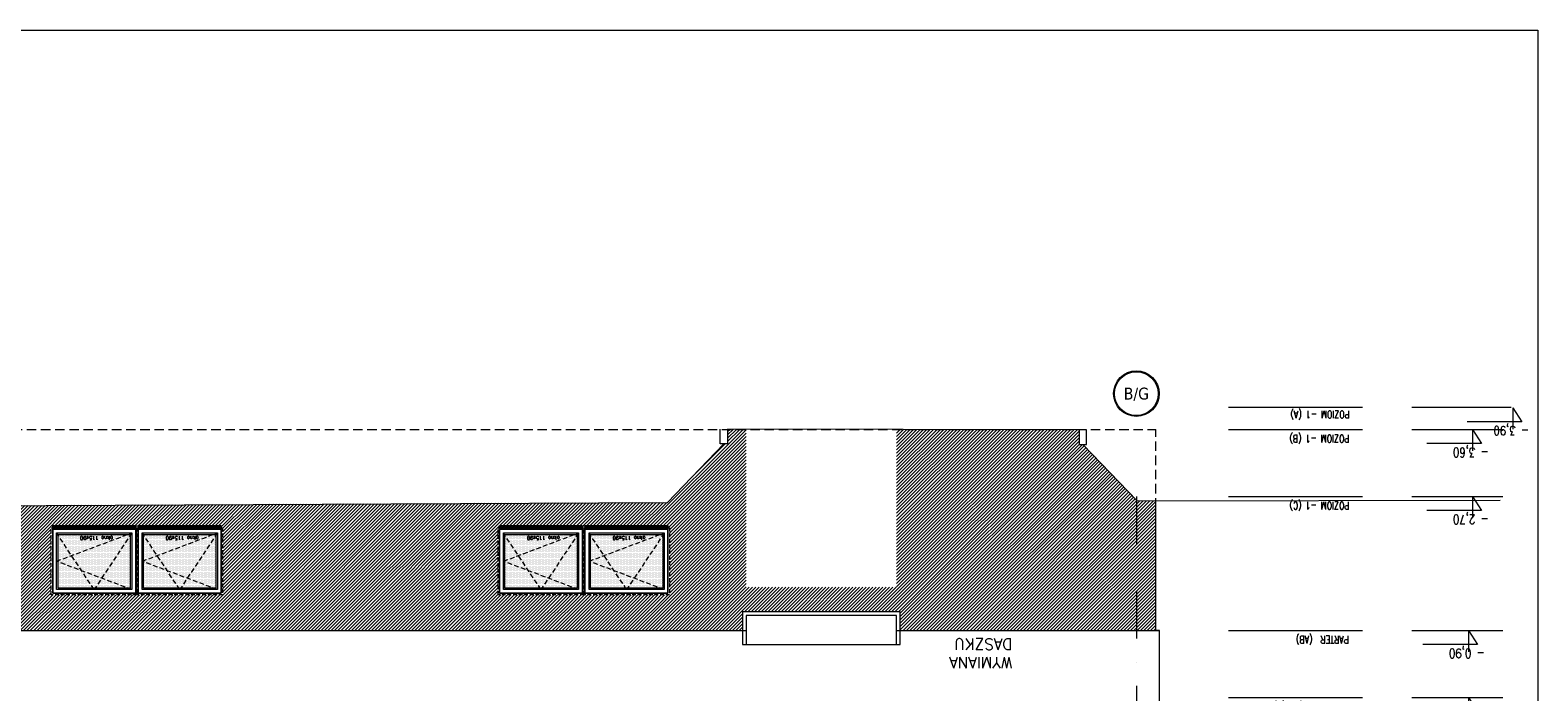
# Model space of a CAD drawing. Header units: millimetres. Extents: x -82287 to 177822, y -399756 to 0.
# Tile 206 of 228: x 53569 to 55593, y -191455 to -190566. Entities that reach past the tile are written whole.
import ezdxf
from ezdxf.enums import TextEntityAlignment as Align

# ---------------------------------------------------------------- set-up
doc = ezdxf.new("R2010")
doc.units = ezdxf.units.MM
doc.header["$MEASUREMENT"] = 0
for name, pattern in [('SUŁOSZOWA - PB 21 03$0$CACHE', [9.525, 6.35, -3.175]), ('SUŁOSZOWA - PB 21 03$0$CARKOVANA', [7.5, 5, -2.5]), ('SUŁOSZOWA - PB 21 03$0$DASHDOT', [25.4, 12.7, -6.35, 0, -6.35]), ('SUŁOSZOWA - PB 21 03$0$HIDDEN', [9.525, 6.35, -3.175])]:
    doc.linetypes.add(name, pattern=pattern)
doc.layers.add('FL_XREF', color=252, linetype='Continuous')
for name, color, linetype, lineweight in [('SUŁOSZOWA - PB 21 03$0$!! 0_ Istn-okna', 251, 'Continuous', 0), ('SUŁOSZOWA - PB 21 03$0$!! 0_ Istn-sciany', 251, 'Continuous', 0), ('SUŁOSZOWA - PB 21 03$0$!! 0_ WIDOK ELEWACJA', 251, 'Continuous', 0), ('SUŁOSZOWA - PB 21 03$0$!! 0_Istn-cienka', 251, 'Continuous', 0), ('SUŁOSZOWA - PB 21 03$0$!! 0_Istn-drzwi', 251, 'Continuous', 0), ('SUŁOSZOWA - PB 21 03$0$!! 0_Opis_pom', 251, 'Continuous', 0), ('SUŁOSZOWA - PB 21 03$0$!! 1  WYDZIELENIE PPOŻ', 251, 'Continuous', 0), ('SUŁOSZOWA - PB 21 03$0$!! 1_Hatch dach', 251, 'Continuous', 0), ('SUŁOSZOWA - PB 21 03$0$!! 1_OPIS POM NOWE', 251, 'Continuous', 0), ('SUŁOSZOWA - PB 21 03$0$!! 2_ELEWACJA COKÓŁ', 251, 'Continuous', 0), ('SUŁOSZOWA - PB 21 03$0$!! 2_NOWE OKNA WIDOk - remont', 251, 'Continuous', 0), ('SUŁOSZOWA - PB 21 03$0$0-osie-liniA', 251, 'SUŁOSZOWA - PB 21 03$0$DASHDOT', 0), ('SUŁOSZOWA - PB 21 03$0$0-osie-tx', 251, 'Continuous', 0), ('SUŁOSZOWA - PB 21 03$0$0-rzedne-blok', 251, 'Continuous', 0)]:
    doc.layers.add(name, color=color, linetype=linetype, lineweight=lineweight)
doc.layers.add('SUŁOSZOWA - PB 21 03$0$!! 0_ramki', color=251, linetype='Continuous', lineweight=0, plot=False)
doc.styles.add('SUŁOSZOWA - PB 21 03$0$ARIAL', font='tahoma.ttf')
doc.styles.add('SUŁOSZOWA - PB 21 03$0$DEUTSCH', font='SIMPLEX8')
doc.styles.add('SUŁOSZOWA - PB 21 03$0$SIMPLEX', font='simplex.shx', dxfattribs={"width": 0.77})
doc.styles.add('SUŁOSZOWA - PB 21 03$0$TAHOMA', font='tahoma.ttf')
doc.styles.add('SUŁOSZOWA - PB 21 03$0$TXT', font='simplex.shx')

# ---------------------------------------------------------------- blocks, each defined once
blk = doc.blocks.new('SUŁOSZOWA - PB 21 03$0$okno 115x115')
at = {"layer": 'SUŁOSZOWA - PB 21 03$0$!! 1_Hatch dach', "true_color": 0x575757}
h = blk.add_hatch(dxfattribs=at)
h.set_pattern_fill('DOTS', color=251, angle=360)
h.set_pattern_definition([(360, (-21873.4686, 1906.5186), (0.79375, 1.5875), [0, -1.5875])])
h.paths.add_polyline_path([(-12257.2, 13266.7), (-12160.2, 13266.7), (-12160.2, 13194.7), (-12257.2, 13194.7)])
h = blk.add_hatch(dxfattribs=at)
h.set_pattern_fill('ANSI31', color=251, scale=0.2, angle=360)
h.set_pattern_definition([(45, (0, 0), (-0.449012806, 0.449012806), [])])
h.paths.add_polyline_path([(-12264.2, 13187.7), (-12153.2, 13187.7), (-12153.2, 13182.7), (-12264.2, 13182.7)])
at = {"layer": 'SUŁOSZOWA - PB 21 03$0$!! 0_ Istn-okna', "linetype": 'SUŁOSZOWA - PB 21 03$0$CARKOVANA', "lineweight": 5}
blk.add_lwpolyline([(-12266.2, 13275.7), (-12151.2, 13275.7), (-12151.2, 13185.7), (-12266.2, 13185.7)], close=True, dxfattribs=at)
at = {"layer": 'SUŁOSZOWA - PB 21 03$0$!! 0_ Istn-okna'}
for points in [[(-12264.2, 13273.7), (-12153.2, 13273.7), (-12153.2, 13187.7), (-12264.2, 13187.7)], [(-12259.2, 13268.7), (-12158.2, 13268.7), (-12158.2, 13192.7), (-12259.2, 13192.7)], [(-12257.2, 13266.7), (-12160.2, 13266.7), (-12160.2, 13194.7), (-12257.2, 13194.7)], [(-12264.2, 13187.7), (-12153.2, 13187.7), (-12153.2, 13182.7), (-12264.2, 13182.7)]]:
    blk.add_lwpolyline(points, close=True, dxfattribs=at)
at = {"layer": 'SUŁOSZOWA - PB 21 03$0$!! 1_Hatch dach', "color": 251, "linetype": 'SUŁOSZOWA - PB 21 03$0$CACHE', "true_color": 0x575757}
for points in [[(-12259.2, 13192.7), (-12208.7, 13268.7), (-12158.2, 13192.7)], [(-12259.2, 13268.7), (-12158.2, 13230.7), (-12259.2, 13192.7)]]:
    blk.add_lwpolyline(points, dxfattribs=at)
at = {"insert": (-12234.1, 13202.1), "char_height": 5, "attachment_point": 1, "style": 'SUŁOSZOWA - PB 21 03$0$TXT'}
blk.add_mtext_dynamic_manual_height_columns('okno 115x90', width=52.63, gutter_width=75, heights=[0], dxfattribs=at)
blk = doc.blocks.new('*U116')
h = blk.add_hatch(color=256)
edge = h.paths.add_edge_path()
edge.add_arc((0, 0), 30.6, 0, 360)
edge = h.paths.add_edge_path(flags=17)
edge.add_arc((0, 0), 29.4, 0, 360)
for radius in [30.6, 29.4]:
    blk.add_circle((0, 0), radius)
at = {"style": 'SUŁOSZOWA - PB 21 03$0$TAHOMA', "flags": 8}
blk.add_attdef('ANSICHTSNUMMER', text='', height=16, dxfattribs=at).set_placement((0, 0), align=Align.MIDDLE_CENTER)
blk = doc.blocks.new('SUŁOSZOWA - PB 21 03$0$BLOK OSIE A-B PN')
at = {"layer": 'SUŁOSZOWA - PB 21 03$0$0-osie-liniA', "ltscale": 5}
blk.add_lwpolyline([(54991.7, -182063), (54991.7, -184306.7)], dxfattribs=at)
at = {"layer": 'SUŁOSZOWA - PB 21 03$0$0-osie-tx'}
ref = blk.add_blockref('*U116', (54991.7, -181924.6), dxfattribs=dict(at, rotation=180))
ref.add_attrib('ANSICHTSNUMMER', 'B/G', dxfattribs={"layer": '0', "height": 16, "style": 'SUŁOSZOWA - PB 21 03$0$TAHOMA', "flags": 8}).set_placement((54991.7, -181924.6), align=Align.MIDDLE_CENTER)
blk = doc.blocks.new('SUŁOSZOWA - PB 21 03$0$D_kota')
for p, q in [((8.7, 0), (8.7, 23)), ((-0.8, 15), (8.7, 15)), ((8.7, 0), (-0.8, 15))]:
    blk.add_line(p, q)
blk.add_lwpolyline([(-0.8, 15), (57.9, 15)])
at = {"style": 'SUŁOSZOWA - PB 21 03$0$DEUTSCH', "width": 0.8}
blk.add_attdef('POZ.ARCH', (7.3, 19.7), '', height=10, dxfattribs=at)
blk = doc.blocks.new('SUŁOSZOWA - PB 21 03$0$rzędne elewacje 2')
at = {"layer": 'SUŁOSZOWA - PB 21 03$0$0-rzedne-blok'}
for p, q in [((45385.6, -192844.4), (45385.6, -192773.7)), ((45385.6, -192907), (45385.6, -192784.5)), ((45415.6, -192907), (45415.6, -192784.5)), ((45505.6, -192907), (45505.6, -192784.5)), ((45685.6, -192907), (45685.6, -192784.5)), ((45775.6, -192907), (45775.6, -192784.5)), ((46045.6, -192907), (46045.6, -192784.5)), ((46135.6, -192907), (46135.6, -192784.5)), ((46399.6, -192907), (46399.6, -192784.5)), ((46489.6, -192907), (46489.6, -192784.5)), ((46782.1, -192907), (46782.1, -192784.5)), ((46989.6, -192907), (46989.6, -192784.5)), ((45385.6, -193153), (45385.6, -192973.3)), ((45415.6, -193153), (45415.6, -192973.3)), ((45505.6, -193153), (45505.6, -192973.3)), ((45685.6, -193153), (45685.6, -192973.3)), ((45775.6, -193153), (45775.6, -192973.3)), ((46045.6, -193153), (46045.6, -192973.3)), ((46135.6, -193153), (46135.6, -192973.3)), ((46399.6, -193153), (46399.6, -192973.3)), ((46489.6, -193153), (46489.6, -192973.3)), ((46782.1, -193153), (46782.1, -192973.3)), ((46989.6, -193153), (46989.6, -192973.3)), ((46118.7, -193153), (46118.7, -192990.2)), ((46352, -193153), (46352, -192990.2))]:
    blk.add_line(p, q, dxfattribs=at)
ref = blk.add_blockref('SUŁOSZOWA - PB 21 03$0$D_kota', (45386.4, -192760.2), dxfattribs=dict(at, xscale=1.250000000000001, yscale=1.250000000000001, zscale=1.250000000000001, rotation=269.9999999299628))
ref.add_attrib('POZ.ARCH', '- 3,90', (45411, -192749.3), dxfattribs={"layer": '0', "height": 12.5, "rotation": 270, "style": 'SUŁOSZOWA - PB 21 03$0$DEUTSCH', "width": 0.8})
ref = blk.add_blockref('SUŁOSZOWA - PB 21 03$0$D_kota', (45415.6, -192814.4), dxfattribs=dict(at, xscale=1.250000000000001, yscale=1.250000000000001, zscale=1.250000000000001, rotation=269.9999999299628))
ref.add_attrib('POZ.ARCH', '- 3,60', (45440.2, -192803.6), dxfattribs={"layer": '0', "height": 12.5, "rotation": 270, "style": 'SUŁOSZOWA - PB 21 03$0$DEUTSCH', "width": 0.8})
ref = blk.add_blockref('SUŁOSZOWA - PB 21 03$0$D_kota', (45505.6, -192814.4), dxfattribs=dict(at, xscale=1.250000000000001, yscale=1.250000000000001, zscale=1.250000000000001, rotation=269.9999999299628))
ref.add_attrib('POZ.ARCH', '- 2,70', (45530.2, -192803.6), dxfattribs={"layer": '0', "height": 12.5, "rotation": 270, "style": 'SUŁOSZOWA - PB 21 03$0$DEUTSCH', "width": 0.8})
ref = blk.add_blockref('SUŁOSZOWA - PB 21 03$0$D_kota', (46046.1, -192814.4), dxfattribs=dict(at, xscale=1.250000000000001, yscale=1.250000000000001, zscale=1.250000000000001, rotation=269.9999999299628))
ref.add_attrib('POZ.ARCH', '+ 2,70', (46070.7, -192803.6), dxfattribs={"layer": '0', "height": 12.5, "rotation": 270, "style": 'SUŁOSZOWA - PB 21 03$0$DEUTSCH', "width": 0.8})
ref = blk.add_blockref('SUŁOSZOWA - PB 21 03$0$D_kota', (46136.1, -192814.4), dxfattribs=dict(at, xscale=1.250000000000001, yscale=1.250000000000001, zscale=1.250000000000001, rotation=269.9999999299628))
ref.add_attrib('POZ.ARCH', '+ 3,60', (46160.7, -192803.6), dxfattribs={"layer": '0', "height": 12.5, "rotation": 270, "style": 'SUŁOSZOWA - PB 21 03$0$DEUTSCH', "width": 0.8})
ref = blk.add_blockref('SUŁOSZOWA - PB 21 03$0$D_kota', (46399.6, -192804.7), dxfattribs=dict(at, xscale=1.250000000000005, yscale=1.250000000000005, zscale=1.250000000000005, rotation=269.9999999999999))
ref.add_attrib('POZ.ARCH', '+6,24', (46424.2, -192793.8), dxfattribs={"layer": '0', "height": 12.5, "rotation": 270, "style": 'SUŁOSZOWA - PB 21 03$0$DEUTSCH', "width": 0.8})
ref = blk.add_blockref('SUŁOSZOWA - PB 21 03$0$D_kota', (46489.6, -192804.7), dxfattribs=dict(at, xscale=1.250000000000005, yscale=1.250000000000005, zscale=1.250000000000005, rotation=269.9999999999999))
ref.add_attrib('POZ.ARCH', '+7,14', (46514.2, -192793.8), dxfattribs={"layer": '0', "height": 12.5, "rotation": 270, "style": 'SUŁOSZOWA - PB 21 03$0$DEUTSCH', "width": 0.8})
ref = blk.add_blockref('SUŁOSZOWA - PB 21 03$0$D_kota', (46782.1, -192809.5), dxfattribs=dict(at, xscale=1.250000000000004, yscale=1.250000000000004, zscale=1.250000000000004, rotation=269.9999999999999))
ref.add_attrib('POZ.ARCH', '+ 10.59', (46806.7, -192798.7), dxfattribs={"layer": '0', "height": 12.5, "rotation": 270, "style": 'SUŁOSZOWA - PB 21 03$0$DEUTSCH', "width": 0.8})
ref = blk.add_blockref('SUŁOSZOWA - PB 21 03$0$D_kota', (46989.6, -192809.5), dxfattribs=dict(at, xscale=1.250000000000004, yscale=1.250000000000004, zscale=1.250000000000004, rotation=269.9999999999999))
ref.add_attrib('POZ.ARCH', '+ 12,50', (47014.2, -192798.7), dxfattribs={"layer": '0', "height": 12.5, "rotation": 270, "style": 'SUŁOSZOWA - PB 21 03$0$DEUTSCH', "width": 0.8})
ref = blk.add_blockref('SUŁOSZOWA - PB 21 03$0$D_kota', (45685.6, -192819.8), dxfattribs=dict(at, xscale=1.250000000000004, yscale=1.250000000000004, zscale=1.250000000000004, rotation=269.9999999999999))
ref.add_attrib('POZ.ARCH', '- 0,90  ', (45710.2, -192809), dxfattribs={"layer": '0', "height": 12.5, "rotation": 270, "style": 'SUŁOSZOWA - PB 21 03$0$DEUTSCH', "width": 0.8})
ref = blk.add_blockref('SUŁOSZOWA - PB 21 03$0$D_kota', (45775.6, -192819.8), dxfattribs=dict(at, xscale=1.250000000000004, yscale=1.250000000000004, zscale=1.250000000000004, rotation=269.9999999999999))
ref.add_attrib('POZ.ARCH', '%%p 0,00  = 431,45 m.n.p.m', (45800.2, -192809), dxfattribs={"layer": '0', "height": 12.5, "rotation": 270, "style": 'SUŁOSZOWA - PB 21 03$0$DEUTSCH', "width": 0.8})
at = {"layer": 'SUŁOSZOWA - PB 21 03$0$0-rzedne-blok', "style": 'SUŁOSZOWA - PB 21 03$0$SIMPLEX', "width": 0.77}
for s, p in [('POZIOM -1 (A)', (45390.6, -192990.1, 0)), ('POZIOM -1 (B)', (45423, -192990.4, 0)), ('POZIOM -1 (C)', (45513, -192990.4, 0)), ('PARTER  (AB)', (45693, -192991.2, 0)), ('POZIOM  %%P0,00 (C)', (45783, -192991.2, 0)), ('PIĘTRO  (AB)', (46053, -192991.2, 0)), ('okap  (c)', (46121.3, -192990.2)), ('PODDASZE  (C)', (46143, -192991.2, 0)), ('okap  (AB)', (46352, -192990.2)), ('PODDASZE  (AB)', (46405.6, -192991.2, 0)), ('PODDASZE TECH.  (C)', (46495.6, -192991.2, 0)), ('POZIOM kalnicy (C)', (46787.8, -192991.2, 0)), ('POZIOM kalnicy (AB)', (46995.3, -192991.2, 0))]:
    blk.add_text(s, height=10, rotation=270, dxfattribs=at).set_placement(p)
blk = doc.blocks.new('SUŁOSZOWA - PB 21 03')
at = {"layer": 'SUŁOSZOWA - PB 21 03$0$!! 2_ELEWACJA COKÓŁ'}
h = blk.add_hatch(dxfattribs=at)
h.set_pattern_fill('ANSI31', color=250)
h.set_pattern_definition([(45, (0, 0), (-2.24506403, 2.24506403), [])])
h.paths.add_polyline_path([(54467.70663, -191155.00465), (54464.24448, -191155.00465), (54442.70663, -191155.00465), (54442.70663, -191174.50465), (54437.70663, -191174.50465), (54362.16053, -191252.97912), (53202.21802, -191258.62086), (53202.21802, -191425.00465), (54462.71142, -191425.00465), (54462.71142, -191400.00465), (54674.71142, -191400.00465), (54674.71142, -191425.00465), (55017.71142, -191425.00465), (55017.71142, -191260.00465), (55017.71142, -191250.61934), (54991.71142, -191251.0579), (54919.71142, -191175.00465), (54914.71142, -191175.00465), (54914.71142, -191155.00465), (54669.71142, -191155.00465), (54669.71142, -191367.00465), (54474.70826, -191367.00465), (54467.70663, -191367.00465)])
h.paths.add_polyline_path([(54134.71142, -191287.00465), (54136.71142, -191287.00465), (54136.71142, -191285.00465), (54362.71142, -191285.00465), (54362.71142, -191287.00465), (54364.71142, -191287.00465), (54364.71142, -191377.00465), (54249.71142, -191377.00465), (54134.71142, -191377.00465)], flags=16)
h.paths.add_polyline_path([(54136.71142, -191289.00465), (54247.71142, -191289.00465), (54247.71142, -191375.00465), (54136.71142, -191375.00465)], flags=0)
h.paths.add_polyline_path([(53764.71142, -191377.00465), (53649.71142, -191377.00465), (53534.71142, -191377.00465), (53534.71142, -191287.00465), (53536.71142, -191287.00465), (53536.71142, -191285.00465), (53762.71142, -191285.00465), (53762.71142, -191287.00465), (53764.71142, -191287.00465)], flags=16)
h.paths.add_polyline_path([(54141.71142, -191294.00465), (54242.71142, -191294.00465), (54242.71142, -191370.00465), (54141.71142, -191370.00465)], flags=0)
h.paths.add_polyline_path([(54141.71142, -191332.00465), (54143.71142, -191331.25217), (54143.71142, -191297.01455), (54143.04037, -191296.00465), (54237.39564, -191296.00465), (54242.71142, -191294.00465), (54240.71142, -191297.01455), (54240.71142, -191369.25217), (54237.39564, -191368.00465), (54193.54037, -191368.00465), (54192.21142, -191370.00465), (54190.88248, -191368.00465), (54143.71142, -191368.00465), (54143.71142, -191332.75712)], flags=0)
h.paths.add_polyline_path([(53762.71142, -191375.00465), (53651.71142, -191375.00465), (53651.71142, -191289.00465), (53762.71142, -191289.00465)], flags=0)
h.paths.add_polyline_path([(53757.71142, -191370.00465), (53656.71142, -191370.00465), (53656.71142, -191294.00465), (53757.71142, -191294.00465)], flags=0)
h.paths.add_polyline_path([(53755.71142, -191369.25217), (53752.39564, -191368.00465), (53708.54037, -191368.00465), (53707.21142, -191370.00465), (53705.88248, -191368.00465), (53658.71142, -191368.00465), (53658.71142, -191332.75712), (53656.71142, -191332.00465), (53658.71142, -191331.25217), (53658.71142, -191297.01455), (53658.04037, -191296.00465), (53752.39564, -191296.00465), (53757.71142, -191294.00465), (53755.71142, -191297.01455)], flags=0)
h.paths.add_polyline_path([(54251.71142, -191289.00465), (54362.71142, -191289.00465), (54362.71142, -191375.00465), (54251.71142, -191375.00465)], flags=0)
h.paths.add_polyline_path([(54256.71142, -191294.00465), (54357.71142, -191294.00465), (54357.71142, -191370.00465), (54256.71142, -191370.00465)], flags=0)
h.paths.add_polyline_path([(54256.71142, -191332.00465), (54258.71142, -191331.25217), (54258.71142, -191297.01455), (54258.04037, -191296.00465), (54352.39564, -191296.00465), (54357.71142, -191294.00465), (54355.71142, -191297.01455), (54355.71142, -191369.25217), (54352.39564, -191368.00465), (54308.54037, -191368.00465), (54307.21142, -191370.00465), (54305.88248, -191368.00465), (54258.71142, -191368.00465), (54258.71142, -191332.75712)], flags=0)
h.paths.add_polyline_path([(53647.71142, -191375.00465), (53536.71142, -191375.00465), (53536.71142, -191289.00465), (53647.71142, -191289.00465)], flags=0)
h.paths.add_polyline_path([(53642.71142, -191370.00465), (53541.71142, -191370.00465), (53541.71142, -191294.00465), (53642.71142, -191294.00465)], flags=0)
h.paths.add_polyline_path([(53640.71142, -191369.25217), (53637.39564, -191368.00465), (53593.54037, -191368.00465), (53592.21142, -191370.00465), (53590.88248, -191368.00465), (53543.71142, -191368.00465), (53543.71142, -191332.75712), (53541.71142, -191332.00465), (53543.71142, -191331.25217), (53543.71142, -191297.01455), (53543.04037, -191296.00465), (53637.39564, -191296.00465), (53642.71142, -191294.00465), (53640.71142, -191297.01455)], flags=0)
h.paths.add_polyline_path([(53464.71142, -191377.00465), (53349.71142, -191377.00465), (53234.71142, -191377.00465), (53234.71142, -191287.00465), (53236.71142, -191287.00465), (53236.71142, -191285.00465), (53462.71142, -191285.00465), (53462.71142, -191287.00465), (53464.71142, -191287.00465)], flags=16)
h.paths.add_polyline_path([(53462.71142, -191375.00465), (53351.71142, -191375.00465), (53351.71142, -191289.00465), (53462.71142, -191289.00465)], flags=0)
h.paths.add_polyline_path([(53457.71142, -191370.00465), (53356.71142, -191370.00465), (53356.71142, -191294.00465), (53457.71142, -191294.00465)], flags=0)
h.paths.add_polyline_path([(53452.39564, -191368.00465), (53408.54037, -191368.00465), (53407.21142, -191370.00465), (53405.88248, -191368.00465), (53358.71142, -191368.00465), (53358.71142, -191332.75712), (53356.71142, -191332.00465), (53358.71142, -191331.25217), (53358.71142, -191297.01455), (53358.04037, -191296.00465), (53452.39564, -191296.00465), (53457.71142, -191294.00465), (53455.71142, -191297.01455), (53455.71142, -191369.25217)], flags=0)
h.paths.add_polyline_path([(53347.71142, -191375.00465), (53236.71142, -191375.00465), (53236.71142, -191289.00465), (53347.71142, -191289.00465)], flags=0)
h.paths.add_polyline_path([(53342.71142, -191370.00465), (53241.71142, -191370.00465), (53241.71142, -191294.00465), (53342.71142, -191294.00465)], flags=0)
h.paths.add_polyline_path([(53337.39564, -191368.00465), (53293.54037, -191368.00465), (53292.21142, -191370.00465), (53290.88248, -191368.00465), (53243.71142, -191368.00465), (53243.71142, -191332.75712), (53241.71142, -191332.00465), (53243.71142, -191331.25217), (53243.71142, -191297.01455), (53243.04037, -191296.00465), (53337.39564, -191296.00465), (53342.71142, -191294.00465), (53340.71142, -191297.01455), (53340.71142, -191369.25217)], flags=0)
h.paths.add_polyline_path([(53318.88367, -191297.16428), (53269.71701, -191297.16428), (53269.71701, -191304.66428), (53318.88367, -191304.66428)], flags=0)
h.paths.add_polyline_path([(53433.88367, -191297.16428), (53384.71701, -191297.16428), (53384.71701, -191304.66428), (53433.88367, -191304.66428)], flags=0)
h.paths.add_polyline_path([(53618.88367, -191297.16428), (53569.71701, -191297.16428), (53569.71701, -191304.66428), (53618.88367, -191304.66428)], flags=0)
h.paths.add_polyline_path([(53733.88367, -191297.16428), (53684.71701, -191297.16428), (53684.71701, -191304.66428), (53733.88367, -191304.66428)], flags=0)
h.paths.add_polyline_path([(54218.88367, -191297.16428), (54169.71701, -191297.16428), (54169.71701, -191304.66428), (54218.88367, -191304.66428)], flags=0)
h.paths.add_polyline_path([(54333.88367, -191297.16428), (54284.71701, -191297.16428), (54284.71701, -191304.66428), (54333.88367, -191304.66428)], flags=0)
at = {"layer": 'SUŁOSZOWA - PB 21 03$0$!! 0_ Istn-sciany'}
for points in [[(54442.70663, -191154.50465), (54442.70663, -191174.50465), (54432.70663, -191174.50465), (54432.70663, -191154.50465)], [(54914.71142, -191155.44115), (54442.70663, -191154.50465)], [(54914.71142, -191155.00465), (54914.71142, -191175.00465), (54924.71142, -191175.00465), (54924.71142, -191155.00465)], [(54437.70663, -191174.50465), (54362.16053, -191252.97912)], [(54919.71142, -191175.00465), (54992.54787, -191250.66443), (55480.25951, -191249.79064)], [(48891.71142, -191279.58636), (54362.16053, -191252.97912)]]:
    blk.add_lwpolyline(points, dxfattribs=at)
at = {"layer": 'SUŁOSZOWA - PB 21 03$0$!! 0_ WIDOK ELEWACJA'}
for points in [[(55017.71142, -191425.00465), (55017.71142, -191260.00465)], [(53187.21802, -191425.00465), (54467.71142, -191425.00465)], [(54669.71142, -191425.00465), (55022.71142, -191425.00465)], [(55022.71142, -191425.00465), (55017.71142, -191425.00465)], [(55022.71142, -192091.41588), (55022.71142, -191425.00465)]]:
    blk.add_lwpolyline(points, dxfattribs=at)
for points in [[(53536.71142, -191285.00465), (53536.71142, -191375.00465), (53762.71142, -191375.00465), (53762.71142, -191285.00465)], [(54136.71142, -191285.00465), (54136.71142, -191375.00465), (54362.71142, -191375.00465), (54362.71142, -191285.00465)]]:
    blk.add_lwpolyline(points, close=True, dxfattribs=at)
at = {"layer": 'SUŁOSZOWA - PB 21 03$0$!! 0_Istn-cienka', "linetype": 'SUŁOSZOWA - PB 21 03$0$HIDDEN', "ltscale": 2}
for points in [[(48891.71142, -191155.00465), (55017.71142, -191155.00465)], [(55017.71142, -191260.00465), (55017.71142, -191155.00465)]]:
    blk.add_lwpolyline(points, dxfattribs=at)
at = {"layer": 'SUŁOSZOWA - PB 21 03$0$!! 0_Istn-cienka'}
for points in [[(54674.71142, -191400.00465), (54462.71142, -191400.00465), (54462.71142, -191444.08566), (54674.71142, -191444.08566)], [(54669.71142, -191405.00465), (54467.71142, -191405.00465), (54467.71142, -191444.08566), (54669.71142, -191444.08566)]]:
    blk.add_lwpolyline(points, close=True, dxfattribs=at)
at = {"layer": 'SUŁOSZOWA - PB 21 03$0$!! 0_ramki'}
blk.add_lwpolyline([(48191.01382, -190618.54154), (55530.76451, -190618.54154), (55530.76451, -193073.18237), (48191.01382, -193073.18237)], close=True, dxfattribs=at)
blk.add_blockref('SUŁOSZOWA - PB 21 03$0$BLOK OSIE A-B PN', (0, -9182.23287))
at = {"layer": 'SUŁOSZOWA - PB 21 03$0$!! 1  WYDZIELENIE PPOŻ', "rotation": 270}
blk.add_blockref('SUŁOSZOWA - PB 21 03$0$rzędne elewacje 2', (248268.42129, -145739.38046), dxfattribs=at)
at = {"layer": 'SUŁOSZOWA - PB 21 03$0$!! 2_NOWE OKNA WIDOk - remont', "rotation": 180}
for p in [(41383.55241, -178101.35287), (41498.55241, -178101.35287), (41983.55241, -178101.35287), (42098.55241, -178101.35287)]:
    blk.add_blockref('SUŁOSZOWA - PB 21 03$0$okno 115x115', p, dxfattribs=at)
at = {"layer": 'SUŁOSZOWA - PB 21 03$0$!! 0_Istn-drzwi', "insert": (54825.43385, -191475.86524), "char_height": 15, "attachment_point": 1, "rotation": 180, "style": 'SUŁOSZOWA - PB 21 03$0$TXT'}
blk.add_mtext_dynamic_manual_height_columns('WYMIANA DASZKU', width=81.7831525, gutter_width=75, heights=[0], dxfattribs=at)
at = {"layer": 'SUŁOSZOWA - PB 21 03$0$!! 0_Opis_pom', "ltscale": 0.7, "style": 'SUŁOSZOWA - PB 21 03$0$ARIAL'}
for tag, p in [('B0,19', (52679.2094, -194257.55204)), ('B2,14', (73874.0461, -194402.0887)), ('B1,21', (60405.50261, -194427.18207)), ('B2,12', (73342.49259, -194413.89249)), ('A1,16', (59129.54925, -194448.08429)), ('B1/17', (59524.53699, -194450.37428)), ('B1,19', (59914.81903, -194448.15658)), ('1,23', (61575.22173, -194450.37428)), ('B2,11', (73069.01144, -194438.89383)), ('B2,16', (75195.07765, -194441.83446)), ('B0,15', (51514.15008, -194461.8073)), ('A1,1', (58808.06672, -194460.94161)), ('1,22', (60947.33929, -194456.1144)), ('B2,19.1', (76701.67035, -194466.03695)), ('B3,7', (87459.81312, -194465.07097)), ('B3,3', (88235.73906, -194465.79732)), ('B0,18', (52071.43815, -194478.40179)), ('B1,18', (59715.51745, -194473.87108)), ('B1,20', (60198.53687, -194490.17374)), ('B2,10', (72728.63362, -194489.37283)), ('B2,15', (74566.38885, -194487.81114)), ('B2,17', (75506.7465, -194471.3759)), ('B3,6', (86826.65132, -194483.15512)), ('B3,8', (90006.66539, -194478.47972)), ('A0,6', (49094.40602, -194505.72387)), ('A2,5', (72452.45009, -194505.90583)), ('B2,13', (73649.91716, -194500.01242)), ('A0,4', (49692.81919, -194517.93289)), ('A0,3', (49906.53818, -194524.03766)), ('B0,20', (53125.45224, -194527.8835)), ('B0,22', (54187.56644, -194519.04308)), ('A1,6', (58565.96262, -194514.50753)), ('B1,1', (61908.24378, -194515.48656)), ('A0,5', (49399.71914, -194533.19455)), ('B0,21', (53847.26622, -194535.08002)), ('B1,3', (62229.35503, -194604.49851)), ('B2,18', (75922.43604, -194612.23635)), ('B2,19', (77152.69039, -194617.53776)), ('A3,4', (85509.27934, -194642.47136)), ('B0,24B', (54824.42896, -194684.26784)), ('B1,4', (63476.45184, -194691.11207)), ('B0,13', (50367.63944, -194706.5583)), ('B0,16', (51457.40872, -194704.43091)), ('B0,17', (51897.58569, -194706.77195)), ('A2,4', (71695.75649, -194707.44268)), ('A1,5', (58149.22649, -194724.80163)), ('A2.1', (72371.45884, -194731.56251)), ('B0,23', (54542.05776, -194742.93939)), ('A1,2', (58744.42262, -194746.622)), ('B1,2D', (60756.29674, -194750.92727)), ('B0,14', (50962.60809, -194789.06568)), ('A1,15', (59129.54925, -194780.73348)), ('B1,4', (63483.03852, -194791.04365)), ('A3.1', (86079.08704, -194786.62422)), ('A0,2', (49295.91259, -194810.95246)), ('B0,7', (52851.95551, -194845.56115)), ('B1,2B', (62374.83512, -194841.86715)), ('B2.7', (74548.27897, -194836.12781)), ('B3,2', (89035.72921, -194837.99287)), ('B1,2A', (61803.35407, -194869.27513)), ('B0,8', (51561.38742, -194890.27848)), ('A1,3', (58810.05243, -195008.83917)), ('A3.2', (86016.50296, -195004.88875)), ('A0,1', (49914.27925, -195025.82804)), ('A0,10', (49695.87246, -195042.9259)), ('B0,17', (51225.06492, -195049.74007)), ('B0,6', (52110.41055, -195069.39267)), ('B1,8', (61403.63433, -195071.25189)), ('A2.2', (72371.45884, -195070.78713)), ('B2.2', (74976.1855, -195068.47988)), ('A0,7', (49042.50308, -195082.6056)), ('B3,11', (88623.94853, -195099.23575)), ('B3,4', (87612.56208, -195132.78192)), ('B3,5', (86839.47632, -195174.05241)), ('B0,12', (50313.60595, -195207.52936)), ('B0,11', (50726.178, -195219.06638)), ('B1,6', (63686.26823, -195231.3997)), ('B3,10', (89778.42161, -195220.68871)), ('B0,10', (51476.34179, -195259.44699)), ('B0,24A', (54359.17011, -195245.97867)), ('A1,4', (58093.66276, -195250.96213)), ('B3,9', (90479.74099, -195260.18621)), ('A0,11', (49643.96951, -195271.84772)), ('A0,8', (49042.50308, -195293.21363)), ('B0,9', (51798.4912, -195291.17482)), ('B1,14', (59332.54805, -195280.73534)), ('B2,21', (75970.16114, -195290.81005)), ('B0,3', (52068.59538, -195319.60465)), ('B1,13', (60186.62513, -195314.46953)), ('B1,10', (60892.94126, -195319.45825)), ('B1,5', (63419.22943, -195317.21026)), ('A2.3', (71832.37045, -195318.78232)), ('B2,9', (73175.51251, -195317.21162)), ('B2,4', (74493.5947, -195318.7733)), ('B2,3', (74674.2815, -195319.28036)), ('A3,3', (85569.83931, -195318.78232)), ('B2,8', (73894.209, -195338.18956)), ('B3,1', (88723.65615, -195329.98594)), ('B0,2', (52227.2348, -195357.98297)), ('B1,9', (61058.12383, -195344.48743)), ('B2.1', (75304.74121, -195348.36327)), ('B2,20', (77211.021, -195343.82367)), ('B1,2C', (61827.40698, -195369.02625)), ('B1,7', (62134.52151, -195372.05069)), ('A0,9', (49001.50444, -195413.15723)), ('B0,1', (53061.17304, -195403.85659)), ('A0,12', (49689.76592, -195485.50737)), ('B0,4', (52224.78303, -195500.96352)), ('B1,11', (61050.00078, -195512.89565)), ('B2,5', (74686.48999, -195507.24036)), ('B0,5', (52066.14362, -195556.83806)), ('B1,12', (60864.00751, -195544.00738)), ('B2,6', (74499.29165, -195549.55175)), ('C2,2', (74812.78942, -195865.8959)), ('C1,3', (61091.58871, -195973.27844)), ('C0,2A', (52278.30875, -196050.48297)), ('C0,1', (52808.36775, -196132.34208)), ('C1,2', (61690.27405, -196439.72387)), ('C1,1', (62060.59754, -196465.28533)), ('C3,1', (88979.71614, -196545.67785)), ('C0,2B', (53028.88223, -196668.8019)), ('C1,4', (61008.68123, -196686.32122)), ('C2,1', (75334.65984, -196786.2197)), ('C2,3', (74834.65119, -196933.26657)), ('C1,5', (61062.7252, -196991.42453)), ('C1,10', (62127.38542, -196998.81344)), ('C1,9', (62147.33751, -197289.53424)), ('C0,3', (52181.98562, -197341.92176)), ('C1,6', (61131.41824, -197329.69535)), ('D1,1', (73931.12245, -197584.03121)), ('C0,4', (52345.96562, -197596.60561)), ('D0,18', (60296.49264, -197617.95269)), ('C2,4', (75243.70451, -197663.89)), ('D0,7', (59141.53804, -197722.84718)), ('D0,17', (60701.16801, -197741.44864)), ('C1,7', (61222.2575, -197737.18052)), ('D1,4', (73157.19908, -197744.29721)), ('D0,3', (59562.25866, -197751.14316)), ('D1,6', (72757.78643, -197751.22612)), ('D0,6', (58741.71849, -197802.61699)), ('D0,10', (58357.73602, -197820.93991)), ('D,09', (59195.67196, -197881.51243)), ('C0,5', (52269.72696, -197902.4362)), ('C0,6', (52872.93793, -197917.07354)), ('D0,2', (59943.06082, -197917.06725)), ('D1,3', (73475.28953, -197924.29875)), ('D0,16', (60721.3534, -197935.2949)), ('D0,8', (59058.9008, -197963.64925)), ('D0,5', (59448.52586, -197969.8061)), ('C2,5', (74555.08284, -197988.7886)), ('D1,5', (73291.61607, -197999.29956)), ('D0,4', (59655.02693, -198042.2589)), ('D0,15', (60692.12223, -198127.4643)), ('D0,1', (59931.33074, -198173.12806)), ('D1,2', (73578.07819, -198172.30068)), ('D0,11', (58161.27105, -198211.45823)), ('D0,12', (58250.99458, -198537.17631)), ('D0,13', (58250.99458, -198764.99605)), ('D0,14', (59130.08589, -198795.3373)), ('D1,7', (71854.87376, -198786.88467)), ('D1,8', (71715.35366, -199212.44512))]:
    blk.add_attdef(tag, text='', height=11.968, dxfattribs=at).set_placement(p, align=Align.MIDDLE_CENTER)
at = {"layer": 'SUŁOSZOWA - PB 21 03$0$!! 1_OPIS POM NOWE', "style": 'SUŁOSZOWA - PB 21 03$0$ARIAL'}
for tag, p in [('C1.7A', (61271.6179, -197538.30303)), ('C2.5B', (74970.66097, -197546.70728)), ('C2,5C', (74903.71123, -197659.13664)), ('C2.4', (75374.07862, -197726.11453)), ('D1,2B', (74322.25834, -197791.43247)), ('C1.7C', (61260.26049, -197811.38428)), ('C1.8B', (61588.27341, -197817.62151)), ('C1.8A', (61884.42005, -197818.94854)), ('C1.7B', (61322.12354, -197933.89849)), ('C2,5A', (74943.41937, -197993.49482)), ('E1.2', (62164.78326, -198139.98688)), ('E1.5E', (62692.10372, -198153.27854)), ('D1,2C', (73419.9359, -198156.57844)), ('D1,2A', (74280.17915, -198172.30068)), ('E2.9', (75361.45041, -198161.88904)), ('E2.7', (76022.45692, -198162.26272)), ('E3.1', (88990.58975, -198158.87886)), ('E1.1', (61330.46191, -198191.9806)), ('E1.5D', (62993.60773, -198185.416)), ('E1.5C', (63016.9343, -198246.3437)), ('E1.5B', (63264.15117, -198307.8661)), ('E3.2', (88781.41347, -198385.24275)), ('E1.6', (61022.6264, -198421.00827)), ('E2.2', (74782.75417, -198427.85813)), ('E2.8', (75757.29014, -198437.09188)), ('E1.5A', (63049.47589, -198456.39852)), ('E2.6', (76531.8031, -198444.40756)), ('E3.4', (89392.22607, -198450.03942)), ('E1.5F', (62736.15118, -198589.14592)), ('E1.5G', (62892.39981, -198586.12622)), ('E1,4', (61888.25021, -198652.6996)), ('E2.1', (75803.99631, -198697.05773)), ('E1.5L', (63297.7633, -198733.65678)), ('E1.3', (61058.5992, -198806.28147)), ('E1.5H', (62893.53005, -198830.01758)), ('E2,3', (74778.52304, -198843.9541)), ('E3.3', (89150.95684, -198867.32581)), ('E1.5K', (63266.15427, -198904.67789)), ('E1.5I', (62723.74907, -199005.87002)), ('E2.4', (75135.87669, -199083.20857)), ('E2.5', (76615.04061, -199164.91143)), ('E1.5J', (63204.25187, -199215.697))]:
    blk.add_attdef(tag, text='', height=11.968, dxfattribs=at).set_placement(p, align=Align.MIDDLE_CENTER)

msp = doc.modelspace()

# ---------------------------------------------------------------- block references
at = {"layer": 'FL_XREF'}
msp.add_blockref('SUŁOSZOWA - PB 21 03', (62.3, 52.9), dxfattribs=at)

doc.saveas('drawing.dxf')
